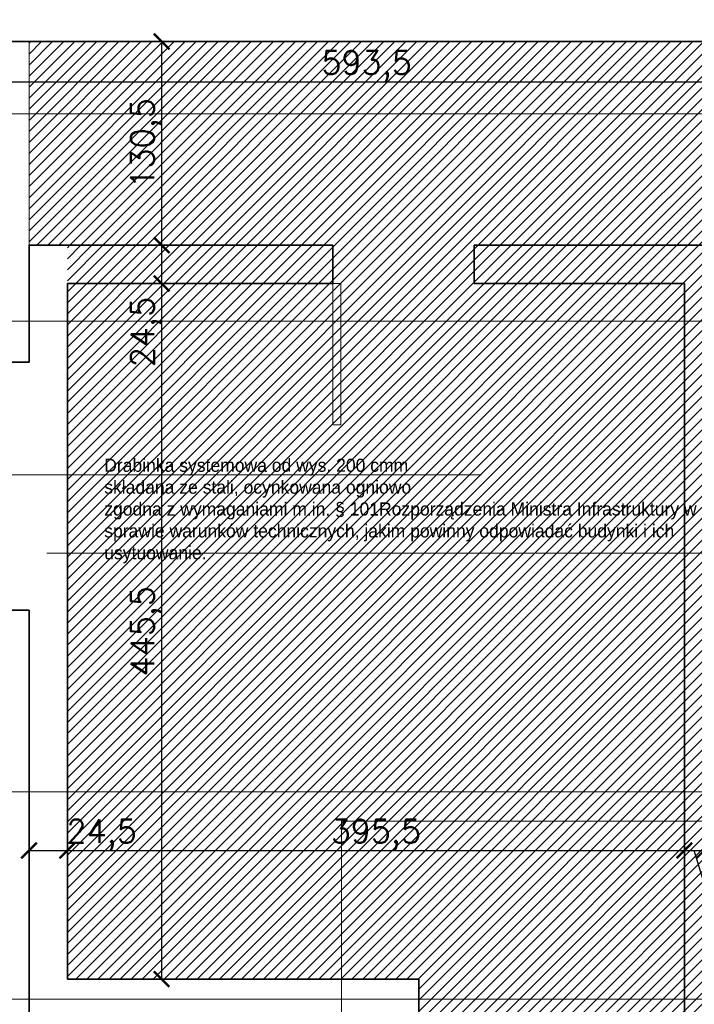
# Model space of a CAD drawing. Header units: millimetres. Extents: x -740 to 33545, y 5178 to 22494.
# Tile 54 of 250: x 10536 to 10968, y 6334 to 6964. Entities that reach past the tile are written whole.
import ezdxf
from ezdxf.lldxf.tags import DXFTag

# ---------------------------------------------------------------- set-up
doc = ezdxf.new("R2010")
doc.units = ezdxf.units.MM
doc.header["$MEASUREMENT"] = 0
doc.layers.get('Defpoints').update_dxf_attribs({"color": 252})
for name, color, linetype, lineweight in [('A_istniejÄ…ce Ĺ›ciany', 252, 'Continuous', 35), ('A_l.przerywana', 252, 'ICAD_ISO03W100', 9), ('A_opisy', 252, 'Continuous', 15), ('l.przerywana', 252, 'ICAD_ISO03W100', 5), ('Nowe_820-G Rysunki Obrazki_Nr_piĂłra__23', 252, 'Continuous', 15), ('wymiarowanie', 252, 'Continuous', 9)]:
    doc.layers.add(name, color=color, linetype=linetype, lineweight=lineweight)
doc.layers.add('tabelki opis', color=252, linetype='Continuous')
doc.layers.add('UWAGI_podĹ‚oga na legarachdo rozbiĂłrki', color=252, linetype='Continuous', lineweight=13, plot=False)
doc.styles.add('ARIALL', font='GOTHIC.TTF', dxfattribs={"height": 40})
doc.styles.add('styl2', font='simplex.shx')
tags = doc.linetypes.add('ICAD_ISO03W100', pattern=[30, 12, -18]).pattern_tags.tags
tags[6:7] = [DXFTag(74, 4), DXFTag(75, 0), DXFTag(340, '0'), DXFTag(46, 1.0), DXFTag(50, 0.0), DXFTag(44, 0.0), DXFTag(45, 0.0)]
tags[4:5] = [DXFTag(74, 4), DXFTag(75, 0), DXFTag(340, '0'), DXFTag(46, 1.0), DXFTag(50, 0.0), DXFTag(44, 0.0), DXFTag(45, 0.0)]
doc.dimstyles.new('Kopia I_1.100', dxfattribs={"dimtxt": 15, "dimasz": 10, "dimexe": 5, "dimexo": 1, "dimgap": 1.5, "dimtad": 1, "dimdec": 1, "dimrnd": 0.5, "dimtxsty": 'styl2', "dimblk": 'ARCHTICK', "dimcen": 5, "dimadec": 0, "dimazin": 0, "dimtfac": 1, "dimtdec": 1, "dimtmove": 0, "dimatfit": 3, "dimldrblk": 'ARCHTICK', "dimfxl": 0, "dimarcsym": 0})

# ---------------------------------------------------------------- blocks, each defined once
blk = doc.blocks.new('_ArchTick')
at = {"color": 0, "linetype": 'ByBlock', "const_width": 0.15}
blk.add_lwpolyline([(-0.5, -0.5), (0.5, 0.5)], dxfattribs=at)
blk = doc.blocks.new('*D1859')
at = {"layer": 'Defpoints', "color": 0}
for p in [(10566.08, 6456), (10541.53, 6451.19), (10566.08, 6432.49)]:
    blk.add_point(p, dxfattribs=at)
at = {"layer": 'wymiarowanie', "color": 0, "lineweight": -2}
for p, q in [((10541.53, 6442.49), (10541.53, 6427.49)), ((10566.08, 6442.49), (10566.08, 6427.49)), ((10541.53, 6432.49), (10566.08, 6432.49))]:
    blk.add_line(p, q, dxfattribs=at)
at = {"layer": 'wymiarowanie', "color": 0, "lineweight": -2, "xscale": 10, "yscale": 10, "zscale": 10, "rotation": 180}
blk.add_blockref('_ArchTick', (10541.53, 6432.49), dxfattribs=at)
at = {"layer": 'wymiarowanie', "color": 0, "lineweight": -2, "xscale": 10, "yscale": 10, "zscale": 10}
blk.add_blockref('_ArchTick', (10566.08, 6432.49), dxfattribs=at)
at = {"layer": 'wymiarowanie', "color": 0, "insert": (10588.07, 6442.55), "char_height": 15, "attachment_point": 5, "style": 'styl2'}
blk.add_mtext('24,5', dxfattribs=at)
blk = doc.blocks.new('*D1860')
at = {"layer": 'Defpoints', "color": 0}
for p in [(10566.08, 6456), (10961.47, 6451.25), (10961.47, 6432.49)]:
    blk.add_point(p, dxfattribs=at)
at = {"layer": 'wymiarowanie', "color": 0, "lineweight": -2}
for p, q in [((10566.08, 6442.49), (10566.08, 6427.49)), ((10961.47, 6442.49), (10961.47, 6427.49)), ((10566.08, 6432.49), (10961.47, 6432.49))]:
    blk.add_line(p, q, dxfattribs=at)
at = {"layer": 'wymiarowanie', "color": 0, "lineweight": -2, "xscale": 10, "yscale": 10, "zscale": 10, "rotation": 180}
blk.add_blockref('_ArchTick', (10566.08, 6432.49), dxfattribs=at)
at = {"layer": 'wymiarowanie', "color": 0, "lineweight": -2, "xscale": 10, "yscale": 10, "zscale": 10}
blk.add_blockref('_ArchTick', (10961.47, 6432.49), dxfattribs=at)
at = {"layer": 'wymiarowanie', "color": 0, "insert": (10763.78, 6442.55), "char_height": 15, "attachment_point": 5, "style": 'styl2'}
blk.add_mtext('395,5', dxfattribs=at)
blk = doc.blocks.new('*D1861')
at = {"layer": 'Defpoints', "color": 0}
for p in [(10961.47, 6451.25), (10974.17, 6451.25), (10974.17, 6432.49)]:
    blk.add_point(p, dxfattribs=at)
at = {"layer": 'wymiarowanie', "color": 0, "lineweight": -2}
for p, q in [((10961.47, 6442.49), (10961.47, 6427.49)), ((10974.17, 6442.49), (10974.17, 6427.49)), ((10961.47, 6432.49), (10974.17, 6432.49)), ((10977.7, 6399.57), (10967.82, 6432.49)), ((11017.27, 6399.57), (10977.7, 6399.57))]:
    blk.add_line(p, q, dxfattribs=at)
at = {"layer": 'wymiarowanie', "color": 0, "lineweight": -2, "xscale": 10, "yscale": 10, "zscale": 10, "rotation": 180}
blk.add_blockref('_ArchTick', (10961.47, 6432.49), dxfattribs=at)
at = {"layer": 'wymiarowanie', "color": 0, "lineweight": -2, "xscale": 10, "yscale": 10, "zscale": 10}
blk.add_blockref('_ArchTick', (10974.17, 6432.49), dxfattribs=at)
at = {"layer": 'wymiarowanie', "color": 0, "insert": (10997.48, 6409.63), "char_height": 15, "attachment_point": 5, "style": 'styl2'}
blk.add_mtext('12,5', dxfattribs=at)
blk = doc.blocks.new('*D1866')
at = {"layer": 'Defpoints', "color": 0}
for p in [(10670.76, 6950.42), (10626.51, 6820.04), (10670.76, 6820.04)]:
    blk.add_point(p, dxfattribs=at)
at = {"layer": 'wymiarowanie', "color": 0, "lineweight": -2}
for p, q in [((10636.51, 6950.42), (10621.51, 6950.42)), ((10626.51, 6950.42), (10626.51, 6820.04)), ((10636.51, 6820.04), (10621.51, 6820.04))]:
    blk.add_line(p, q, dxfattribs=at)
at = {"layer": 'wymiarowanie', "color": 0, "lineweight": -2, "xscale": 10, "yscale": 10, "zscale": 10}
for p, rotation in [((10626.51, 6950.42), 90), ((10626.51, 6820.04), 270)]:
    blk.add_blockref('_ArchTick', p, dxfattribs=dict(at, rotation=rotation))
at = {"layer": 'wymiarowanie', "color": 0, "insert": (10616.45, 6885.23), "char_height": 15, "attachment_point": 5, "rotation": 90, "style": 'styl2'}
blk.add_mtext('130,5', dxfattribs=at)
blk = doc.blocks.new('*D1867')
at = {"layer": 'Defpoints', "color": 0}
for p in [(10670.76, 6820.04), (10626.51, 6795.48), (10651.17, 6795.48)]:
    blk.add_point(p, dxfattribs=at)
at = {"layer": 'wymiarowanie', "color": 0, "lineweight": -2}
for p, q in [((10636.51, 6820.04), (10621.51, 6820.04)), ((10626.51, 6820.04), (10626.51, 6795.48)), ((10636.51, 6795.48), (10621.51, 6795.48)), ((10626.51, 6795.48), (10626.51, 6743.43))]:
    blk.add_line(p, q, dxfattribs=at)
at = {"layer": 'wymiarowanie', "color": 0, "lineweight": -2, "xscale": 10, "yscale": 10, "zscale": 10}
for p, rotation in [((10626.51, 6820.04), 90), ((10626.51, 6795.48), 270)]:
    blk.add_blockref('_ArchTick', p, dxfattribs=dict(at, rotation=rotation))
at = {"layer": 'wymiarowanie', "color": 0, "insert": (10616.45, 6764.4), "char_height": 15, "attachment_point": 5, "rotation": 90, "style": 'styl2'}
blk.add_mtext('24,5', dxfattribs=at)
blk = doc.blocks.new('*D1868')
at = {"layer": 'Defpoints', "color": 0}
for p in [(10651.17, 6795.48), (10626.51, 6350.14), (10666.41, 6350.14)]:
    blk.add_point(p, dxfattribs=at)
at = {"layer": 'wymiarowanie', "color": 0, "lineweight": -2}
for p, q in [((10636.51, 6795.48), (10621.51, 6795.48)), ((10626.51, 6795.48), (10626.51, 6350.14)), ((10636.51, 6350.14), (10621.51, 6350.14))]:
    blk.add_line(p, q, dxfattribs=at)
at = {"layer": 'wymiarowanie', "color": 0, "lineweight": -2, "xscale": 10, "yscale": 10, "zscale": 10}
for p, rotation in [((10626.51, 6795.48), 90), ((10626.51, 6350.14), 270)]:
    blk.add_blockref('_ArchTick', p, dxfattribs=dict(at, rotation=rotation))
at = {"layer": 'wymiarowanie', "color": 0, "insert": (10616.45, 6572.81), "char_height": 15, "attachment_point": 5, "rotation": 90, "style": 'styl2'}
blk.add_mtext('445,5', dxfattribs=at)
blk = doc.blocks.new('*D1872')
at = {"layer": 'Defpoints', "color": 0}
for p in [(10461.09, 6950.42), (11054.61, 6950.42), (11054.61, 6924.64)]:
    blk.add_point(p, dxfattribs=at)
at = {"layer": 'wymiarowanie', "color": 0, "lineweight": -2}
for p, q in [((10461.09, 6934.64), (10461.09, 6919.64)), ((11054.61, 6934.64), (11054.61, 6919.64)), ((10461.09, 6924.64), (11054.61, 6924.64))]:
    blk.add_line(p, q, dxfattribs=at)
at = {"layer": 'wymiarowanie', "color": 0, "lineweight": -2, "xscale": 10, "yscale": 10, "zscale": 10, "rotation": 180}
blk.add_blockref('_ArchTick', (10461.09, 6924.64), dxfattribs=at)
at = {"layer": 'wymiarowanie', "color": 0, "lineweight": -2, "xscale": 10, "yscale": 10, "zscale": 10}
blk.add_blockref('_ArchTick', (11054.61, 6924.64), dxfattribs=at)
at = {"layer": 'wymiarowanie', "color": 0, "insert": (10757.85, 6934.69), "char_height": 15, "attachment_point": 5, "style": 'styl2'}
blk.add_mtext('593,5', dxfattribs=at)

msp = doc.modelspace()

# ---------------------------------------------------------------- hatches: boundary and pattern name
at = {"layer": 'UWAGI_podĹ‚oga na legarachdo rozbiĂłrki'}
h = msp.add_hatch(dxfattribs=at)
h.set_pattern_fill('ANSI31', color=256, scale=40, style=0)
h.paths.add_polyline_path([(10541.53, 6950.42), (10541.53, 6820.04), (11336.55, 6820.04), (11336.55, 6950.42), (11124.88, 6950.42), (11124.88, 7055.41), (11054.61, 7055.41), (11054.61, 6950.42)])
h = msp.add_hatch(dxfattribs=at)
h.set_pattern_fill('ANSI31', color=256, scale=40, style=0)
h.paths.add_polyline_path([(10566.08, 6820.04), (11336.55, 6820.04), (11336.55, 6350.14), (10566.08, 6350.14)])
h.paths.add_polyline_path([(11128.27, 6350.14), (10791.29, 6350.14), (10791.29, 6219.75), (11054.61, 6219.75), (11054.61, 6279.86)])

# ---------------------------------------------------------------- linework, layer by layer
at = {"layer": 'A_istniejÄ…ce Ĺ›ciany', "linetype": 'Continuous'}
for p, q in [((10541.53, 6745.04), (10486.53, 6745.04)), ((10486.53, 6586.43), (10541.53, 6586.43)), ((10541.53, 6290.02), (10541.53, 6586.43))]:
    msp.add_line(p, q, dxfattribs=at)
for points in [[(10486.49, 6950.42), (11029.21, 6950.42)], [(10566.08, 6820.04), (10541.53, 6820.04)], [(10541.53, 6745.04), (10541.53, 6820.04)], [(10736.26, 6820.04), (10566.08, 6820.04)], [(10736.26, 6795.48), (10736.26, 6820.04)], [(11005.5, 6820.04), (10826.85, 6820.04)], [(10826.85, 6795.48), (10826.85, 6820.04)], [(10566.08, 6795.48), (10566.08, 6350.14)], [(10736.26, 6795.48), (10566.08, 6795.48)], [(10826.85, 6795.48), (10961.47, 6795.48)], [(10961.47, 6795.48), (10961.47, 6236.68)], [(10541.53, 6290.02), (10541.53, 6586.43)], [(10566.08, 6350.14), (10766.74, 6350.14)], [(10791.29, 6350.14), (10766.74, 6350.14)], [(10791.29, 6350.14), (10791.29, 6236.68)]]:
    msp.add_lwpolyline(points, dxfattribs=at)
at = {"layer": 'A_l.przerywana', "ltscale": 0.5}
msp.add_lwpolyline([(10741.74, 6170.2), (11104.16, 6170.2), (11104.16, 6451.25), (10741.74, 6451.25)], close=True, dxfattribs=at)
at = {"layer": 'l.przerywana', "lineweight": 15}
msp.add_line((10541.53, 6820.04), (10541.53, 6950.42), dxfattribs=at)
at = {"layer": 'l.przerywana'}
msp.add_line((11177.65, 6622.85), (10552.97, 6622.85), dxfattribs=at)
for points in [[(9131.06, 7438.52), (9131.06, 6337.16), (11598.45, 6337.16), (11598.45, 7444.31), (11370.13, 7444.31), (11370.13, 6904.14), (9353.84, 6904.14), (9353.84, 7438.52)], [(9263.86, 6771.34), (9263.86, 6469.96), (11465.65, 6469.96), (11465.65, 6771.34)]]:
    msp.add_lwpolyline(points, close=True, dxfattribs=at)
at = {"layer": 'Nowe_820-G Rysunki Obrazki_Nr_piĂłra__23', "linetype": 'Continuous', "lineweight": 15}
for points in [[(10736.26, 6795.48), (10736.26, 6704.89)], [(10736.26, 6795.48), (10741.34, 6795.48)], [(10741.34, 6795.48), (10741.34, 6704.89)], [(10736.26, 6704.89), (10741.34, 6704.89)]]:
    msp.add_lwpolyline(points, dxfattribs=at)
at = {"layer": 'wymiarowanie'}
msp.add_line((10831.37, 6672.98), (10469.52, 6672.98), dxfattribs=at)

# ---------------------------------------------------------------- texts
at = {"layer": 'A_opisy', "ltscale": 0.3, "char_height": 9, "width": 91.4611, "attachment_point": 1, "rotation": 90, "style": 'ARIALL'}
for insert in [(10818.93, 6095.25), (10913.76, 6095.25)]:
    msp.add_mtext('\\pi39.44855;{\\fArial|b0|i1|c238|p34;70}\\P\\pi39.44855;{\\fArial|b0|i1|c238|p34;70}', dxfattribs=dict(at, insert=insert))
at = {"layer": 'tabelki opis', "insert": (10320.59, 6881.98), "char_height": 10.24, "width": 164.736, "attachment_point": 1}
msp.add_mtext('\\pi19.18720;{\\fCentury Gothic|b0|i1|c238|p34;POM. STRYCHOWE}', dxfattribs=at)
at = {"layer": 'wymiarowanie', "ltscale": 0.3, "insert": (10589.72, 6683.31), "char_height": 8.4, "width": 379.314, "attachment_point": 1}
msp.add_mtext('{\\fCentury Gothic|b0|i0|c238|p34;Drabinka systemowa od wys. 200 cmm\\Pskładana ze stali, ocynkowana ogniowo\\Pzgodna z wymaganiami m.in. § 101Rozporządzenia Ministra Infrastruktury w sprawie warunków technicznych, jakim powinny odpowiadać budynki i ich usytuowanie.}', dxfattribs=at)

# ---------------------------------------------------------------- dimensions: what is measured, and where the dimension line sits
at = {"layer": 'wymiarowanie'}
dim = msp.add_linear_dim(base=(10626.51, 6820.04), p1=(10670.76, 6950.42), p2=(10670.76, 6820.04), angle=90, dimstyle='Kopia I_1.100', dxfattribs=at)
dim.commit()
dim.dimension.update_dxf_attribs({"geometry": '*D1866', "text_midpoint": (10616.45, 6885.23)})
for base, p1, p2, picture, middle in [((11054.61, 6924.64), (10461.09, 6950.42), (11054.61, 6950.42), '*D1872', (10757.85, 6934.69)), ((10961.47, 6432.49), (10566.08, 6456), (10961.47, 6451.25), '*D1860', (10763.78, 6442.55)), ((10974.17, 6432.49), (10961.47, 6451.25), (10974.17, 6451.25), '*D1861', (10979.2, 6409.63))]:
    dim = msp.add_linear_dim(base=base, p1=p1, p2=p2, dimstyle='Kopia I_1.100', override={"dimtmove": 1}, dxfattribs=at)
    dim.commit()
    dim.dimension.update_dxf_attribs({"geometry": picture, "text_midpoint": middle})
dim = msp.add_linear_dim(base=(10626.51, 6795.48), p1=(10670.76, 6820.04), p2=(10651.17, 6795.48), angle=90, dimstyle='Kopia I_1.100', override={"dimtmove": 1}, dxfattribs=at)
dim.commit()
dim.dimension.update_dxf_attribs({"geometry": '*D1867', "text_midpoint": (10626.51, 6764.4), "dimtype": 160})
dim = msp.add_linear_dim(base=(10626.51, 6350.14), p1=(10651.17, 6795.48), p2=(10666.41, 6350.14), angle=90, dimstyle='Kopia I_1.100', override={"dimtmove": 1}, dxfattribs=at)
dim.commit()
dim.dimension.update_dxf_attribs({"geometry": '*D1868', "text_midpoint": (10616.45, 6572.81)})
dim = msp.add_linear_dim(base=(10566.0784, 6432.4947), p1=(10541.5251, 6451.1886), p2=(10566.0784, 6455.9995), dimstyle='Kopia I_1.100', override={"dimtmove": 1}, dxfattribs=at)
dim.commit()
dim.dimension.update_dxf_attribs({"geometry": '*D1859', "text_midpoint": (10588.067, 6432.4947), "dimtype": 160})

doc.saveas('drawing.dxf')
